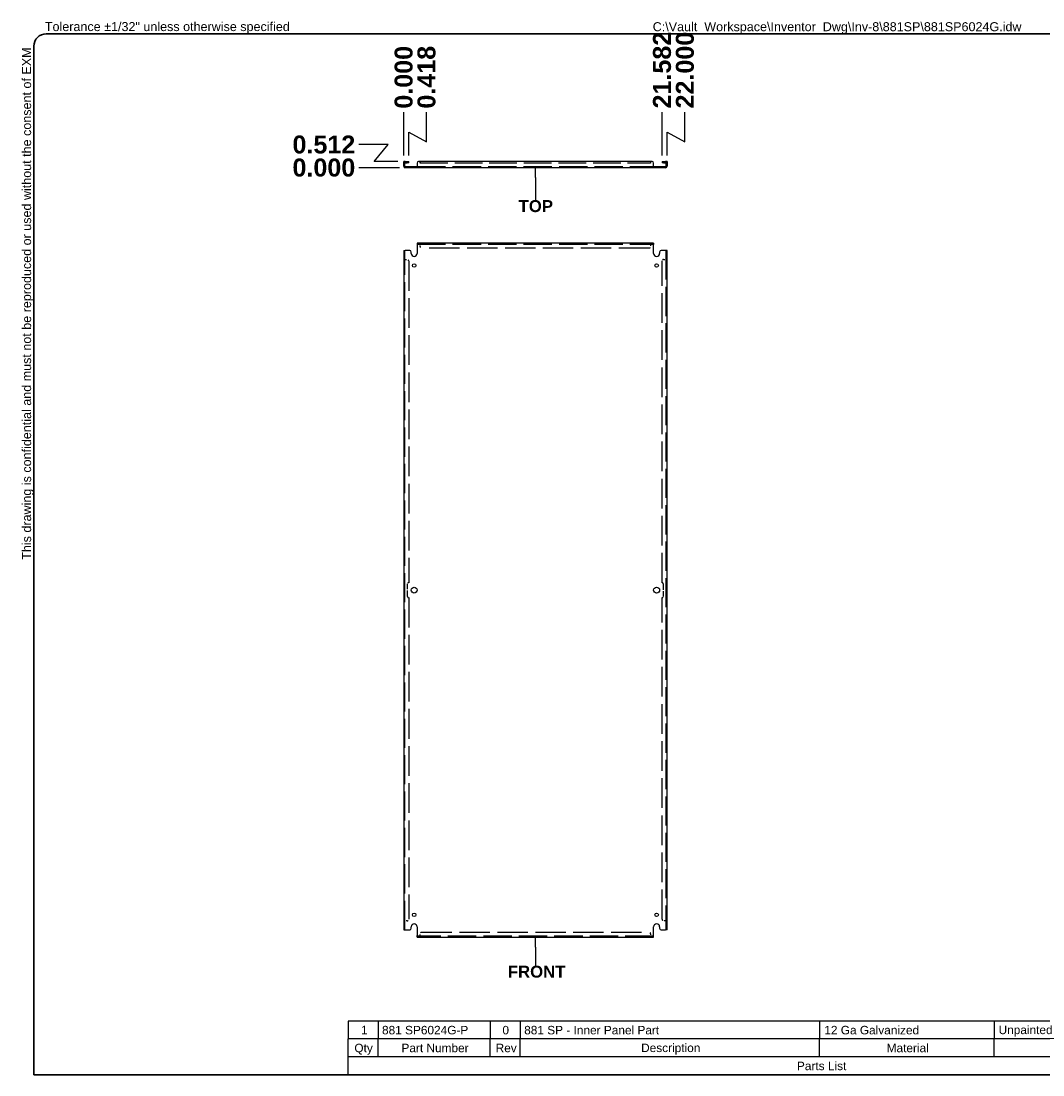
# Model space of a CAD drawing. Header units: inches. Extents: x 4 to 140, y 3 to 91.
# Tile 1 of 2: x 4 to 89, y 3 to 91. Entities that reach past the tile are written whole.
import ezdxf

# ---------------------------------------------------------------- set-up
doc = ezdxf.new("R2010")
doc.units = ezdxf.units.IN
doc.header["$LTSCALE"] = 12.5
doc.header["$MEASUREMENT"] = 0
doc.linetypes.add('DASHED_SPACE', pattern=[0.2067, 0.1654, -0.0413])
doc.layers.get('0').update_dxf_attribs({"lineweight": 25})
for name, color, linetype, lineweight in [('Dimensions(ANSI)', 7, 'Continuous', 25), ('Hidden Edges(ANSI)', 7, 'DASHED_SPACE', 25), ('Sketch Geometry(ANSI)', 7, 'Continuous', 25), ('Symbols(ANSI)', 7, 'Continuous', 25), ('Visible Edges(ANSI)', 7, 'Continuous', 25)]:
    doc.layers.add(name, color=color, linetype=linetype, lineweight=lineweight)
doc.styles.add('Current-ANSI', font='arial.ttf')
doc.styles.add('Dimension-ANSI', font='arialbd.ttf')
doc.styles.add('Part List-ANSI', font='arial.ttf')
doc.dimstyles.new('INCH-ANSI', dxfattribs={"dimscale": 12.5, "dimtxt": 0.12, "dimasz": 0.098425, "dimexe": 0.04, "dimexo": 0.04, "dimgap": 0.031496, "dimtad": 0, "dimtih": 1, "dimtoh": 1, "dimdec": 3, "dimrnd": 1e-08, "dimzin": 0, "dimdsep": 46, "dimtxsty": 'Dimension-ANSI', "dimcen": 0.09, "dimdle": 0.312, "dimclrd": 179, "dimclre": 179, "dimclrt": 7, "dimadec": 1, "dimazin": 0, "dimtfac": 1, "dimtdec": 3, "dimtofl": 0, "dimtmove": 0, "dimatfit": 3, "dimfxl": 1, "dimtolj": 1, "dimtzin": 4, "dimlwd": 25, "dimlwe": 25, "dimarcsym": 0})
doc.dimstyles.new('INCH-ANSI-VERTICAL', dxfattribs={"dimscale": 12.5, "dimtxt": 0.12, "dimasz": 0.098425, "dimexe": 0.04, "dimexo": 0.04, "dimgap": 0.031496, "dimtad": 0, "dimtih": 1, "dimtoh": 1, "dimdec": 3, "dimrnd": 1e-08, "dimzin": 0, "dimdsep": 46, "dimtxsty": 'Dimension-ANSI', "dimcen": 0.09, "dimdle": 0.312, "dimclrd": 179, "dimclre": 179, "dimclrt": 7, "dimadec": 1, "dimazin": 0, "dimtfac": 1, "dimtdec": 3, "dimtofl": 0, "dimtmove": 0, "dimatfit": 3, "dimfxl": 1, "dimtolj": 1, "dimtzin": 4, "dimlwd": 25, "dimlwe": 25, "dimarcsym": 0})

# ---------------------------------------------------------------- blocks, each defined once
blk = doc.blocks.new('Parts List')
at = {"layer": 'Symbols(ANSI)'}
for p, q in [((13.023, 0.795), (3.548, 0.795)), ((3.548, 0.795), (3.548, 0.615)), ((3.848, 0.795), (3.848, 0.615)), ((4.973, 0.795), (4.973, 0.615)), ((5.273, 0.795), (5.273, 0.615)), ((8.273, 0.795), (8.273, 0.615)), ((10.023, 0.795), (10.023, 0.615)), ((11.523, 0.795), (11.523, 0.615)), ((13.023, 0.795), (13.023, 0.615)), ((13.023, 0.615), (3.548, 0.615)), ((3.548, 0.435), (3.548, 0.615)), ((3.848, 0.435), (3.848, 0.615)), ((4.973, 0.435), (4.973, 0.615)), ((5.273, 0.435), (5.273, 0.615)), ((8.273, 0.435), (8.273, 0.615)), ((10.023, 0.435), (10.023, 0.615)), ((11.523, 0.435), (11.523, 0.615)), ((13.023, 0.435), (13.023, 0.615)), ((3.548, 0.255), (3.548, 0.435)), ((13.023, 0.435), (3.548, 0.435)), ((13.023, 0.255), (13.023, 0.435)), ((13.023, 0.255), (3.548, 0.255))]:
    blk.add_line(p, q, dxfattribs=at)
at = {"layer": 'Symbols(ANSI)', "char_height": 0.085, "attachment_point": 7, "line_spacing_factor": 0.25, "style": 'Part List-ANSI'}
for s, insert in [('1', (3.678, 0.662)), ('881 SP6024G-P', (3.888, 0.66)), ('0', (5.095, 0.66)), ('881 SP - Inner Panel Part', (5.313, 0.66)), ('12 Ga Galvanized', (8.321, 0.66)), ('Unpainted', (10.068, 0.638)), ('Galvanized', (11.565, 0.66)), ('Qty', (3.611, 0.456)), ('Part Number', (4.083, 0.481)), ('Rev', (5.027, 0.481)), ('Description', (6.485, 0.458)), ('Material', (8.946, 0.481)), ('Color', (10.637, 0.48)), ('Finish', (12.125, 0.481)), ('Parts List', (8.047, 0.301))]:
    blk.add_mtext(s, dxfattribs=dict(at, insert=insert))
blk = doc.blocks.new('Datum Identifier1')
at = {"layer": 'Symbols(ANSI)', "color": 7, "linetype": 'Continuous', "lineweight": 25}
for q in [(5.425, 1.634), (5.425, 1.536), (5.425, 1.352)]:
    blk.add_line((5.425, 1.536), q, dxfattribs=at)
at = {"layer": 'Symbols(ANSI)', "color": 7, "insert": (5.149, 1.228), "char_height": 0.12, "attachment_point": 7, "line_spacing_factor": 0.25, "style": 'Dimension-ANSI'}
blk.add_mtext('FRONT', dxfattribs=at)
blk = doc.blocks.new('Datum Identifier2')
at = {"layer": 'Symbols(ANSI)', "color": 7, "linetype": 'Continuous', "lineweight": 25}
for p, q in [((5.425, 9.251), (5.425, 9.35)), ((5.425, 9.251), (5.425, 9.211)), ((5.425, 9.211), (5.425, 9.027))]:
    blk.add_line(p, q, dxfattribs=at)
at = {"layer": 'Symbols(ANSI)', "color": 7, "insert": (5.257, 8.903), "char_height": 0.12, "attachment_point": 7, "line_spacing_factor": 0.25, "style": 'Dimension-ANSI'}
blk.add_mtext('TOP', dxfattribs=at)
blk = doc.blocks.new('*D12')
at = {"layer": 'Defpoints', "color": 0, "linetype": 'Continuous', "transparency": 16777216}
for p in [(35.869, 83.606), (35.869, 79.487), (35.869, 79.487)]:
    blk.add_point(p, dxfattribs=at)
at = {"layer": 'Dimensions(ANSI)', "color": 179, "linetype": 'Continuous', "lineweight": 25, "transparency": 16777216}
blk.add_line((35.869, 79.987), (35.869, 83.606), dxfattribs=at)
at = {"layer": 'Dimensions(ANSI)', "color": 7, "linetype": 'Continuous', "lineweight": 25, "transparency": 16777216, "insert": (35.869, 86.526), "char_height": 1.5, "attachment_point": 5, "rotation": 90, "style": 'Dimension-ANSI'}
blk.add_mtext('\\A1;0.000', dxfattribs=at)
blk = doc.blocks.new('*D13')
at = {"layer": 'Defpoints', "color": 0, "linetype": 'Continuous', "transparency": 16777216}
for p in [(37.779, 83.606), (35.869, 79.487), (36.287, 79.487)]:
    blk.add_point(p, dxfattribs=at)
at = {"layer": 'Dimensions(ANSI)', "color": 179, "linetype": 'Continuous', "lineweight": 25, "transparency": 16777216}
for p, q in [((37.779, 81.146), (37.779, 83.606)), ((36.287, 79.987), (36.287, 81.948)), ((36.287, 81.948), (37.779, 81.146))]:
    blk.add_line(p, q, dxfattribs=at)
at = {"layer": 'Dimensions(ANSI)', "color": 7, "linetype": 'Continuous', "lineweight": 25, "transparency": 16777216, "insert": (37.779, 86.531), "char_height": 1.5, "attachment_point": 5, "rotation": 90, "style": 'Dimension-ANSI'}
blk.add_mtext('\\A1;0.418', dxfattribs=at)
blk = doc.blocks.new('*D14')
at = {"layer": 'Defpoints', "color": 0, "linetype": 'Continuous', "transparency": 16777216}
for p in [(57.451, 83.606), (35.869, 79.487), (57.451, 79.487)]:
    blk.add_point(p, dxfattribs=at)
at = {"layer": 'Dimensions(ANSI)', "color": 179, "linetype": 'Continuous', "lineweight": 25, "transparency": 16777216}
blk.add_line((57.451, 79.987), (57.451, 83.606), dxfattribs=at)
at = {"layer": 'Dimensions(ANSI)', "color": 7, "linetype": 'Continuous', "lineweight": 25, "transparency": 16777216, "insert": (57.451, 87.126), "char_height": 1.5, "attachment_point": 5, "rotation": 90, "style": 'Dimension-ANSI'}
blk.add_mtext('\\A1;21.582', dxfattribs=at)
blk = doc.blocks.new('*D15')
at = {"layer": 'Defpoints', "color": 0, "linetype": 'Continuous', "transparency": 16777216}
for p in [(59.362, 83.606), (35.869, 79.487), (57.869, 79.487)]:
    blk.add_point(p, dxfattribs=at)
at = {"layer": 'Dimensions(ANSI)', "color": 179, "linetype": 'Continuous', "lineweight": 25, "transparency": 16777216}
for p, q in [((59.362, 81.146), (59.362, 83.606)), ((57.869, 79.987), (57.869, 81.948)), ((57.869, 81.948), (59.362, 81.146))]:
    blk.add_line(p, q, dxfattribs=at)
at = {"layer": 'Dimensions(ANSI)', "color": 7, "linetype": 'Continuous', "lineweight": 25, "transparency": 16777216, "insert": (59.362, 87.127), "char_height": 1.5, "attachment_point": 5, "rotation": 90, "style": 'Dimension-ANSI'}
blk.add_mtext('\\A1;22.000', dxfattribs=at)
blk = doc.blocks.new('*D20')
at = {"layer": 'Defpoints', "color": 0, "linetype": 'Continuous', "transparency": 16777216}
for p in [(32.122, 78.975), (36.005, 78.975), (36.005, 78.975)]:
    blk.add_point(p, dxfattribs=at)
at = {"layer": 'Dimensions(ANSI)', "color": 179, "linetype": 'Continuous', "lineweight": 25, "transparency": 16777216}
blk.add_line((35.505, 78.975), (32.122, 78.975), dxfattribs=at)
at = {"layer": 'Dimensions(ANSI)', "color": 7, "linetype": 'Continuous', "lineweight": 25, "transparency": 16777216, "insert": (29.202, 78.975), "char_height": 1.5, "attachment_point": 5, "style": 'Dimension-ANSI'}
blk.add_mtext('\\A1;0.000', dxfattribs=at)
blk = doc.blocks.new('*D21')
at = {"layer": 'Defpoints', "color": 0, "linetype": 'Continuous', "transparency": 16777216}
for p in [(32.122, 80.901), (35.869, 79.487), (36.005, 78.975)]:
    blk.add_point(p, dxfattribs=at)
at = {"layer": 'Dimensions(ANSI)', "color": 179, "linetype": 'Continuous', "lineweight": 25, "transparency": 16777216}
for p, q in [((34.583, 80.901), (32.122, 80.901)), ((33.408, 79.487), (34.583, 80.901)), ((35.369, 79.487), (33.408, 79.487))]:
    blk.add_line(p, q, dxfattribs=at)
at = {"layer": 'Dimensions(ANSI)', "color": 7, "linetype": 'Continuous', "lineweight": 25, "transparency": 16777216, "insert": (29.203, 80.901), "char_height": 1.5, "attachment_point": 5, "style": 'Dimension-ANSI'}
blk.add_mtext('\\A1;0.512', dxfattribs=at)
blk = doc.blocks.new('Borders EXM - B (Inch)')
at = {"layer": 'Sketch Geometry(ANSI)', "linetype": 'Continuous', "lineweight": 35}
for p, q in [((16.398, 10.692), (0.523, 10.692)), ((0.398, 10.567), (0.398, 0.255)), ((0.398, 0.255), (16.398, 0.255))]:
    blk.add_line(p, q, dxfattribs=at)
blk.add_arc((0.523, 10.567), 0.125, 90, 180, dxfattribs=at)
at = {"layer": 'Symbols(ANSI)', "color": 7, "insert": (0.509, 10.692), "char_height": 0.09, "attachment_point": 7, "style": 'Current-ANSI'}
blk.add_mtext('Tolerance ±1/32" unless otherwise specified', dxfattribs=at)
at = {"layer": 'Symbols(ANSI)', "color": 7, "insert": (0.398, 5.419), "char_height": 0.09, "attachment_point": 7, "rotation": 90, "style": 'Current-ANSI'}
blk.add_mtext('This drawing is confidential and must not be reproduced or used without the consent of EXM', dxfattribs=at)
at = {"layer": 'Symbols(ANSI)', "color": 7, "style": 'Current-ANSI'}
blk.add_attdef('FILENAME_AND_PATH_001', (6.601, 10.718), '', height=0.09, dxfattribs=at)

msp = doc.modelspace()

# ---------------------------------------------------------------- linework, layer by layer
at = {"layer": 'Hidden Edges(ANSI)', "ltscale": 0.023899}
for p, q in [((35.9735, 79.3509), (35.8685, 79.3509)), ((36.193, 79.4871), (36.193, 79.3821)), ((57.544, 79.4871), (57.544, 79.3821)), ((57.7635, 79.3509), (57.8685, 79.3509)), ((36.5985, 78.9751), (36.5985, 79.0801)), ((36.8885, 78.9751), (36.8885, 79.0801)), ((56.8485, 79.0801), (56.8485, 78.9751)), ((57.1385, 79.0801), (57.1385, 78.9751)), ((37.2433, 72.5751), (37.2433, 72.6801)), ((37.2435, 72.5751), (37.2435, 72.6801)), ((56.4935, 72.5751), (56.4935, 72.6801)), ((56.4937, 72.5751), (56.4937, 72.6801)), ((35.9735, 71.3053), (35.8685, 71.3053)), ((35.9735, 71.3051), (35.8685, 71.3051)), ((57.7635, 71.3053), (57.8685, 71.3053)), ((57.7635, 71.3051), (57.8685, 71.3051)), ((35.9735, 16.0551), (35.8685, 16.0551)), ((35.9735, 16.0549), (35.8685, 16.0549)), ((57.7635, 16.0551), (57.8685, 16.0551)), ((57.7635, 16.0549), (57.8685, 16.0549)), ((37.2433, 14.7851), (37.2433, 14.6801)), ((37.2435, 14.7851), (37.2435, 14.6801)), ((56.4935, 14.7851), (56.4935, 14.6801)), ((56.4937, 14.7851), (56.4937, 14.6801))]:
    msp.add_line(p, q, dxfattribs=at)
at = {"layer": 'Hidden Edges(ANSI)', "ltscale": 1.117562}
msp.add_line((37.2435, 79.3821), (56.4935, 79.3821), dxfattribs=at)
at = {"layer": 'Hidden Edges(ANSI)', "ltscale": 1.146589}
for p, q in [((36.9935, 79.0801), (56.7435, 79.0801)), ((36.9935, 72.5751), (56.7435, 72.5751)), ((56.7435, 14.7851), (36.9935, 14.7851))]:
    msp.add_line(p, q, dxfattribs=at)
at = {"layer": 'Hidden Edges(ANSI)', "ltscale": 0.01103}
for p, q in [((37.2435, 72.5751), (37.2435, 72.5441)), ((56.4935, 72.5751), (56.4935, 72.5441)), ((35.9735, 71.3051), (36.0045, 71.3051)), ((57.7635, 71.3051), (57.7325, 71.3051)), ((35.9735, 16.0551), (36.0045, 16.0551)), ((57.7635, 16.0551), (57.7325, 16.0551)), ((37.2435, 14.7851), (37.2435, 14.8161)), ((56.4935, 14.7851), (56.4935, 14.8161))]:
    msp.add_line(p, q, dxfattribs=at)
at = {"layer": 'Hidden Edges(ANSI)', "ltscale": 0.035784}
for p, q in [((37.2435, 72.3871), (37.2435, 72.5441)), ((56.4935, 72.5441), (56.4935, 72.3871)), ((36.0045, 71.3051), (36.1615, 71.3051)), ((57.5755, 71.3051), (57.7325, 71.3051)), ((36.1615, 16.0551), (36.0045, 16.0551)), ((57.7325, 16.0551), (57.5755, 16.0551)), ((37.2435, 14.8161), (37.2435, 14.9731)), ((56.4935, 14.9731), (56.4935, 14.8161))]:
    msp.add_line(p, q, dxfattribs=at)
at = {"layer": 'Hidden Edges(ANSI)', "ltscale": 1.225609}
for p, q in [((56.3685, 72.2621), (37.3685, 72.2621)), ((37.3685, 15.0981), (56.3685, 15.0981))]:
    msp.add_line(p, q, dxfattribs=at)
at = {"layer": 'Hidden Edges(ANSI)', "ltscale": 1.176654}
for p, q in [((35.9735, 15.3051), (35.9735, 72.0551)), ((57.7635, 72.0551), (57.7635, 15.3051))]:
    msp.add_line(p, q, dxfattribs=at)
at = {"layer": 'Hidden Edges(ANSI)', "ltscale": 1.200179}
for p, q in [((36.2865, 71.1801), (36.2865, 44.3051)), ((57.4505, 44.3051), (57.4505, 71.1801)), ((36.2865, 43.0551), (36.2865, 16.1801)), ((57.4505, 16.1801), (57.4505, 43.0551))]:
    msp.add_line(p, q, dxfattribs=at)
at = {"layer": 'Hidden Edges(ANSI)', "ltscale": 0.242863}
for p, q in [((36.193, 43.1486), (36.193, 44.2116)), ((57.544, 44.2116), (57.544, 43.1486))]:
    msp.add_line(p, q, dxfattribs=at)
at = {"layer": 'Hidden Edges(ANSI)', "ltscale": 0.041579}
for centre, start, end in [((36.0045, 79.3511), 103.17589, 180), ((57.7325, 79.3511), 0, 76.82411)]:
    msp.add_arc(centre, 0.136, start, end, dxfattribs=at)
at = {"layer": 'Hidden Edges(ANSI)', "ltscale": 0.044778}
for centre, start, end in [((37.3685, 72.3871), 180, 270), ((56.3685, 72.3871), 270, 0), ((36.1615, 71.1801), 0, 90), ((57.5755, 71.1801), 90, 180), ((36.1615, 16.1801), 270, 0), ((57.5755, 16.1801), 180, 270), ((37.3685, 14.9731), 90, 180), ((56.3685, 14.9731), 0, 90)]:
    msp.add_arc(centre, 0.125, start, end, dxfattribs=at)
at = {"layer": 'Hidden Edges(ANSI)', "ltscale": 0.033469}
for centre, start, end in [((36.2865, 44.2116), 90, 180), ((57.4505, 44.2116), 0, 90), ((36.2865, 43.1486), 180, 270), ((57.4505, 43.1486), 270, 0)]:
    msp.add_arc(centre, 0.0935, start, end, dxfattribs=at)
at = {"layer": 'Visible Edges(ANSI)'}
for p, q in [((35.8685, 79.3621), (35.8685, 79.4871)), ((35.9735, 79.4871), (35.8685, 79.4871)), ((35.8685, 79.1111), (35.8685, 79.3621)), ((35.9735, 79.4871), (35.9735, 79.3621)), ((35.9735, 79.1111), (35.9735, 79.3621)), ((36.0045, 79.4871), (36.1615, 79.4871)), ((36.0045, 79.3821), (36.1615, 79.3821)), ((36.1615, 79.4871), (36.2865, 79.4871)), ((36.2865, 79.3821), (36.1615, 79.3821)), ((36.2865, 79.3821), (36.2865, 79.4871)), ((36.9935, 79.3621), (36.9935, 79.1111)), ((37.2433, 79.4871), (37.1185, 79.4871)), ((37.2433, 79.3509), (37.2433, 79.4871)), ((37.2435, 79.3509), (37.2433, 79.3509)), ((56.4935, 79.4871), (37.2435, 79.4871)), ((37.2435, 79.4871), (37.2435, 79.3511)), ((37.2435, 79.3511), (37.2435, 79.3509)), ((56.4935, 79.4871), (56.4935, 79.3511)), ((56.4935, 79.3509), (56.4935, 79.3511)), ((56.4937, 79.3509), (56.4935, 79.3509)), ((56.6185, 79.4871), (56.4937, 79.4871)), ((56.4937, 79.4871), (56.4937, 79.3509)), ((56.7435, 79.1111), (56.7435, 79.3621)), ((57.4505, 79.4871), (57.5755, 79.4871)), ((57.4505, 79.4871), (57.4505, 79.3821)), ((57.5755, 79.3821), (57.4505, 79.3821)), ((57.5755, 79.4871), (57.7325, 79.4871)), ((57.5755, 79.3821), (57.7325, 79.3821)), ((57.7635, 79.3621), (57.7635, 79.4871)), ((57.8685, 79.4871), (57.7635, 79.4871)), ((57.7635, 79.3621), (57.7635, 79.1111)), ((57.8685, 79.4871), (57.8685, 79.3621)), ((57.8685, 79.3621), (57.8685, 79.1111)), ((36.0045, 79.0801), (36.3685, 79.0801)), ((36.3685, 78.9751), (36.0045, 78.9751)), ((36.3685, 79.0801), (36.4935, 79.0801)), ((36.4935, 78.9751), (36.3685, 78.9751)), ((36.4935, 78.9751), (36.4935, 79.0801)), ((36.4935, 79.0801), (36.9935, 79.0801)), ((36.9935, 78.9751), (36.4935, 78.9751)), ((36.9935, 79.1111), (36.9935, 78.9751)), ((56.7435, 78.9751), (36.9935, 78.9751)), ((56.7435, 79.1111), (56.7435, 78.9751)), ((56.7435, 79.0801), (57.2435, 79.0801)), ((57.2435, 78.9751), (56.7435, 78.9751)), ((57.2435, 79.0801), (57.3685, 79.0801)), ((57.2435, 79.0801), (57.2435, 78.9751)), ((57.3685, 78.9751), (57.2435, 78.9751)), ((57.3685, 79.0801), (57.7325, 79.0801)), ((57.7325, 78.9751), (57.3685, 78.9751)), ((56.7435, 72.6801), (36.9935, 72.6801)), ((36.9935, 72.6801), (36.9935, 72.5441)), ((36.9935, 72.5441), (36.9935, 71.8051)), ((56.7435, 72.6801), (56.7435, 72.5441)), ((56.7435, 71.8051), (56.7435, 72.5441)), ((35.8685, 72.0551), (36.0045, 72.0551)), ((35.8685, 72.0551), (35.8685, 15.3051)), ((36.3685, 72.0551), (36.0045, 72.0551)), ((36.4935, 71.8051), (36.4935, 71.9301)), ((57.2435, 71.9301), (57.2435, 71.8051)), ((57.7325, 72.0551), (57.3685, 72.0551)), ((57.8685, 72.0551), (57.7325, 72.0551)), ((57.8685, 15.3051), (57.8685, 72.0551)), ((35.8685, 15.3051), (36.0045, 15.3051)), ((36.0045, 15.3051), (36.3685, 15.3051)), ((36.4935, 15.4301), (36.4935, 15.5551)), ((36.9935, 15.5551), (36.9935, 14.8161)), ((56.7435, 14.8161), (56.7435, 15.5551)), ((57.2435, 15.5551), (57.2435, 15.4301)), ((57.3685, 15.3051), (57.7325, 15.3051)), ((57.8685, 15.3051), (57.7325, 15.3051)), ((36.9935, 14.6801), (36.9935, 14.8161)), ((36.9935, 14.6801), (56.7435, 14.6801)), ((56.7435, 14.6801), (56.7435, 14.8161))]:
    msp.add_line(p, q, dxfattribs=at)
for centre, radius in [((36.7435, 70.8051), 0.145), ((56.9935, 70.8051), 0.145), ((36.7435, 43.6801), 0.25), ((56.9935, 43.6801), 0.25), ((36.7435, 16.5551), 0.145), ((56.9935, 16.5551), 0.145)]:
    msp.add_circle(centre, radius, dxfattribs=at)
for centre, radius, start, end in [((36.0045, 79.3511), 0.136, 90, 103.17589), ((36.0045, 79.3511), 0.031, 90, 180), ((37.1185, 79.3621), 0.125, 90, 180), ((56.6185, 79.3621), 0.125, 0, 90), ((57.7325, 79.3511), 0.136, 76.82411, 90), ((57.7325, 79.3511), 0.031, 0, 90), ((36.0045, 79.1111), 0.136, 180, 270), ((36.0045, 79.1111), 0.031, 180, 270), ((57.7325, 79.1111), 0.136, 270, 0), ((57.7325, 79.1111), 0.031, 270, 0), ((36.3685, 71.9301), 0.125, 0, 90), ((36.7435, 71.8051), 0.25, 180, 0), ((56.9935, 71.8051), 0.25, 180, 0), ((57.3685, 71.9301), 0.125, 90, 180), ((36.3685, 15.4301), 0.125, 270, 0), ((36.7435, 15.5551), 0.25, 0, 180), ((56.9935, 15.5551), 0.25, 0, 180), ((57.3685, 15.4301), 0.125, 180, 270)]:
    msp.add_arc(centre, radius, start, end, dxfattribs=at)

# ---------------------------------------------------------------- block references
at = {"xscale": 8.333333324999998, "yscale": 8.333333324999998, "zscale": 8.333333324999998}
msp.add_blockref('Borders EXM - B (Inch)', (1.6577, 1.0606), dxfattribs=at).add_auto_attribs({'FILENAME_AND_PATH_001': 'C:\\Vault_Workspace\\Inventor_Dwg\\Inv-8\\881SP\\881SP6024G.idw'})
at = {"layer": 'Symbols(ANSI)', "xscale": 8.333333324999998, "yscale": 8.333333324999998, "zscale": 8.333333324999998}
for name in ['Datum Identifier2', 'Datum Identifier1', 'Parts List']:
    msp.add_blockref(name, (1.6577, 1.0606), dxfattribs=at)

# ---------------------------------------------------------------- dimensions: what is measured, and where the dimension line sits
at = {"layer": 'Dimensions(ANSI)', "color": 179, "linetype": 'Continuous', "lineweight": 25, "true_color": 0x262658}
for feature_location, offset, dtype, origin, dimstyle, picture, middle in [((57.8685, 79.4871), (1.4932, 4.119), 1, (35.8685, 79.4871), 'INCH-ANSI-VERTICAL', '*D15', (59.3617, 87.1267)), ((57.4505, 79.4871), (0, 4.119), 1, (35.8685, 79.4871), 'INCH-ANSI-VERTICAL', '*D14', (57.4505, 87.1257)), ((35.8685252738, 79.4871347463), (0, 4.1189993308), 1, (35.8685252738, 79.4871347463), 'INCH-ANSI-VERTICAL', '*D12', (35.8685252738, 86.5260969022)), ((36.2865, 79.4871), (1.4928, 4.119), 1, (35.8685, 79.4871), 'INCH-ANSI-VERTICAL', '*D13', (37.7794, 86.5307)), ((35.8685, 79.4871), (-3.7462, 1.4141), 0, (36.0045, 78.9751), 'INCH-ANSI', '*D21', (29.2034, 80.9013)), ((36.0045252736, 78.9751347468), (-3.8821642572, 0), 0, (36.0045252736, 78.9751347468), 'INCH-ANSI', '*D20', (29.2023981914, 78.9751347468))]:
    dim = msp.add_ordinate_dim(feature_location=feature_location, offset=offset, dtype=dtype, origin=origin, dimstyle=dimstyle, override={"dimgap": 0.031496, "dimtad": 0, "dimdec": 3, "dimlfac": 1, "dimtol": 0, "dimlim": 0, "dimtp": 0, "dimtm": 0, "dimtdec": 3}, dxfattribs=at)
    dim.commit()
    dim.dimension.update_dxf_attribs({"geometry": picture, "text_midpoint": middle})

doc.saveas('drawing.dxf')
